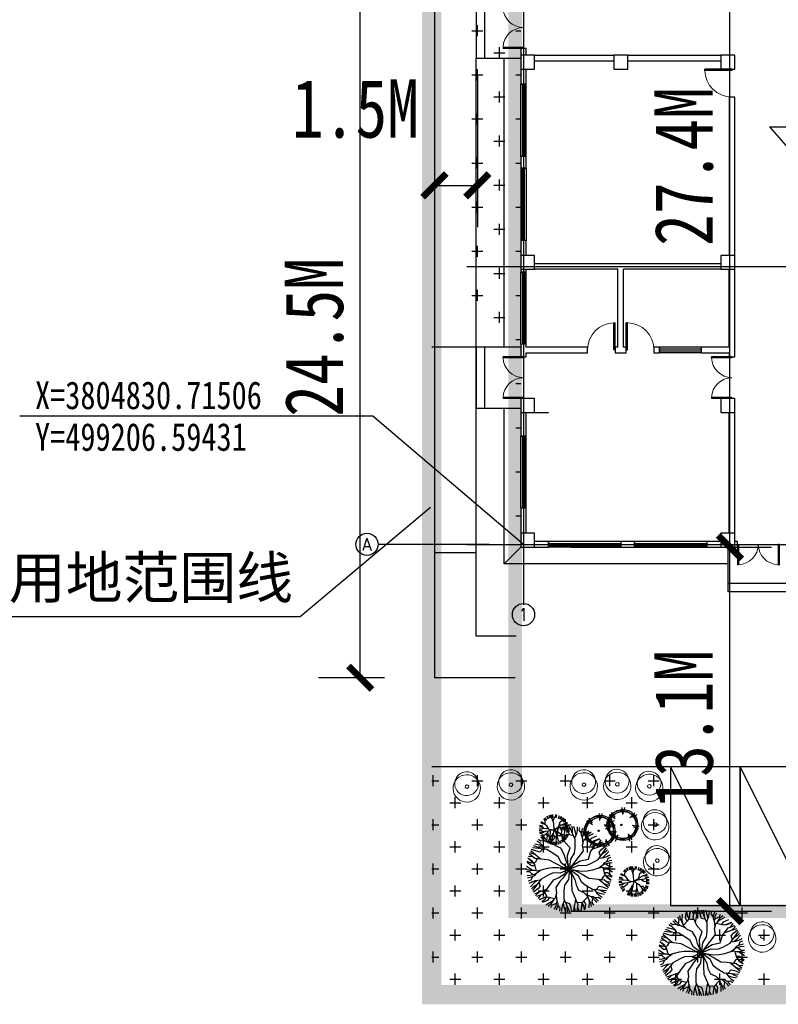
# Model space of a CAD drawing. Extents: x 499156 to 998412, y 3804753 to 7609653.
# Tile 3 of 9: x 499188 to 499216, y 3804814 to 3804850. Entities that reach past the tile are written whole.
import ezdxf
from ezdxf.enums import TextEntityAlignment as Align

# ---------------------------------------------------------------- set-up
doc = ezdxf.new("R2010")
doc.units = 0
doc.header["$PDMODE"] = 35
doc.header["$PDSIZE"] = 1.2
doc.linetypes.add('DASH', pattern=[0.35, 0.25, -0.1])
doc.linetypes.add('X8', pattern=[18, 6, -2, 6, -2, 0, -2])
doc.layers.get('0').update_dxf_attribs({"linetype": 'CONTINUOUS'})
doc.layers.get('Defpoints').update_dxf_attribs({"linetype": 'CONTINUOUS'})
for name, color, linetype in [('3', 3, 'CONTINUOUS'), ('A-7', 7, 'CONTINUOUS'), ('AXIS', 3, 'CONTINUOUS'), ('AXIS_TEXT', 7, 'CONTINUOUS'), ('COLUMN', 9, 'CONTINUOUS'), ('Coord_bz', 3, 'CONTINUOUS'), ('daoluzhongxian', 8, 'CONTINUOUS'), ('DLDW', 11, 'CONTINUOUS'), ('DOTE', 1, 'CONTINUOUS'), ('JMD', 6, 'CONTINUOUS'), ('LATRINE', 6, 'CONTINUOUS'), ('PUB_DIM', 3, 'CONTINUOUS'), ('RAIL', 163, 'CONTINUOUS'), ('WALL', 2, 'CONTINUOUS'), ('WINDOW', 4, 'CONTINUOUS'), ('建筑红线', 1, 'CONTINUOUS'), ('树', 105, 'CONTINUOUS'), ('用地红线', 1, 'CONTINUOUS'), ('绿地', 84, 'CONTINUOUS'), ('道路1', 4, 'CONTINUOUS')]:
    doc.layers.add(name, color=color, linetype=linetype)
doc.styles.add('_TCH_AXIS', font='COMPLEX', dxfattribs={"bigfont": 'GBCBIG'})
doc.styles.add('COMPLEX', font='COMPLEX')
doc.styles.add('Dim_ZB', font='txt', dxfattribs={"width": 0.8})
doc.styles.get("Standard").update_dxf_attribs({"font": 'rs.shx', "bigfont": 'hztxt.shx'})
doc.styles.add('仿宋体_T3', font='txt', dxfattribs={"width": 0.8})
doc.styles.add('宋体', font='txt')
doc.styles.add('黑体', font='simhei.ttf')
doc.dimstyles.new('_TCH_ARCH&&1', dxfattribs={"dimtxt": 2.1, "dimasz": 0.6, "dimexe": 1.5, "dimexo": 1.8, "dimgap": 0.6, "dimtad": 1, "dimdec": 1, "dimzin": 0, "dimdsep": 46, "dimtxsty": '仿宋体_T3', "dimblk": 'ARCHTICK', "dimcen": 0.09, "dimclrt": 7, "dimazin": 2, "dimtfac": 1, "dimtdec": 1, "dimtix": 1, "dimtmove": 2, "dimatfit": 3, "dimfxl": 1, "dimtolj": 1, "dimtzin": 0, "dimarcsym": 0})
doc.dimstyles.get("Standard").update_dxf_attribs({"dimtxt": 1, "dimasz": 0.18, "dimexe": 0.18, "dimexo": 0.0625, "dimgap": 0.09, "dimtad": 0, "dimtih": 1, "dimtoh": 1, "dimdec": 4, "dimzin": 0, "dimdsep": 46, "dimtxsty": 'Standard', "dimblk": 'OBLIQUE', "dimcen": 0.09, "dimadec": 0, "dimazin": 0, "dimtfac": 1, "dimtdec": 4, "dimtofl": 0, "dimtmove": 0, "dimatfit": 3, "dimldrblk": 'OBLIQUE', "dimfxl": 1, "dimtolj": 1, "dimtzin": 0, "dimarcsym": 0})

# ---------------------------------------------------------------- blocks, each defined once
blk = doc.blocks.new('RTHDJGHJN')
at = {"layer": 'JMD', "linetype": 'Continuous', "ltscale": 10}
blk.add_line((9.813, -9.169), (7.313, -4.169), dxfattribs=at)
at = {"layer": 'JMD', "linetype": 'Continuous', "ltscale": 10, "flags": 128}
blk.add_lwpolyline([(7.313, -4.169), (7.313, -9.169), (9.813, -9.169), (9.813, -4.169), (7.313, -4.169)], dxfattribs=at)
blk = doc.blocks.new('WSHBDFGBCFGBFGVBN')
at = {"layer": '3', "linetype": 'Continuous', "lineweight": 0}
for points in [[(0.157, -0.201), (0.104, -0.271), (0.041, -0.324), (-0.03, -0.365), (-0.11, -0.392), (-0.193, -0.403), (-0.275, -0.398), (-0.355, -0.378), (-0.433, -0.339), (-0.503, -0.287), (-0.558, -0.222), (-0.6, -0.151), (-0.626, -0.071), (-0.635, 0.01), (-0.63, 0.092), (-0.61, 0.172), (-0.571, 0.251), (-0.518, 0.32), (-0.454, 0.376), (-0.382, 0.417), (-0.307, 0.443), (-0.224, 0.454), (-0.142, 0.449), (-0.059, 0.427), (0.019, 0.389), (0.088, 0.336), (0.142, 0.273), (0.183, 0.201), (0.209, 0.122), (0.222, 0.042), (0.217, -0.041), (0.196, -0.123), (0.157, -0.201)], [(0.216, -0.405), (0.157, -0.484), (0.083, -0.546), (0, -0.594), (-0.088, -0.625), (-0.185, -0.637), (-0.278, -0.632), (-0.371, -0.607), (-0.463, -0.564), (-0.54, -0.502), (-0.604, -0.43), (-0.652, -0.347), (-0.681, -0.257), (-0.695, -0.162), (-0.689, -0.067), (-0.666, 0.027), (-0.622, 0.115), (-0.561, 0.196), (-0.486, 0.259), (-0.404, 0.306), (-0.313, 0.336), (-0.22, 0.347), (-0.124, 0.344), (-0.03, 0.319), (0.059, 0.276), (0.139, 0.214), (0.202, 0.141), (0.246, 0.058), (0.28, -0.032), (0.291, -0.125), (0.285, -0.22), (0.262, -0.315), (0.216, -0.405)], [(-0.142, -0.116), (-0.182, -0.148), (-0.228, -0.139), (-0.26, -0.099), (-0.249, -0.05), (-0.211, -0.021), (-0.162, -0.032), (-0.133, -0.069), (-0.142, -0.116)]]:
    blk.add_lwpolyline(points, dxfattribs=at)
blk = doc.blocks.new('TREE4')
at = {"color": 222}
for p, q in [((-3.2, 2.1), (-1.98, 1.29)), ((-2.85, 2.56), (-2.1, 1.64)), ((-0.65, 3.57), (-0.53, 2.11)), ((-0.08, 3.58), (-0.33, 2.42)), ((2.08, 2.49), (1.02, 1.49)), ((2.45, 2.05), (1.38, 1.53)), ((-4.13, -0.24), (-2.94, -0.23)), ((-3.98, -0.8), (-2.59, -0.36)), ((-1.93, -3.36), (-1.41, -2)), ((1.52, -3.08), (0.78, -1.83)), ((2.94, -0.31), (1.5, -0.11)), ((2.83, -0.88), (1.75, -0.37)), ((-2.46, -3.12), (-1.72, -2.19)), ((1.01, -3.35), (0.73, -2.19))]:
    blk.add_line(p, q, dxfattribs=at)
for centre, radius in [((-0.71, -0.01), 3), ((-0.4, 0.19), 3), ((-0.35, -0.22), 3), ((-0.71, -0.01), 0.142)]:
    blk.add_circle(centre, radius, dxfattribs=at)
blk = doc.blocks.new('雪松')
at = {"layer": '树'}
for p, q in [((-293, 254), (-364, 320)), ((-276, 271), (-342, 341)), ((-258, 287), (-319, 361)), ((-131, 357), (-161, 449)), ((-108, 364), (-132, 457)), ((-60, 373), (-72, 468)), ((-12, 376), (-12, 472)), ((37, 373), (49, 468)), ((61, 369), (79, 464)), ((108, 357), (138, 449)), ((131, 349), (166, 438)), ((174, 328), (221, 413)), ((215, 302), (272, 380)), ((235, 287), (296, 361)), ((-395, 38), (-491, 50)), ((-386, 86), (-479, 110)), ((-379, 109), (-471, 139)), ((-371, 132), (-461, 167)), ((-350, 176), (-435, 222)), ((-324, 216), (-402, 273)), ((286, 236), (360, 297)), ((301, 216), (379, 273)), ((348, 132), (437, 167)), ((356, 109), (448, 139)), ((363, 86), (456, 110)), ((372, 38), (467, 50)), ((374, 14), (470, 20)), ((-398, -11), (-494, -11)), ((-397, -35), (-494, -41)), ((-391, -83), (-486, -101)), ((-386, -107), (-479, -131)), ((-361, -175), (-449, -216)), ((-350, -197), (-435, -243)), ((-338, -218), (-419, -269)), ((-309, -257), (-384, -318)), ((-293, -275), (-364, -341)), ((-276, -292), (-342, -363)), ((235, -308), (296, -383)), ((270, -275), (340, -341)), ((315, -218), (396, -269)), ((327, -197), (412, -243)), ((356, -130), (448, -160)), ((363, -107), (456, -131)), ((368, -83), (463, -101)), ((372, -59), (467, -71)), ((374, -35), (470, -41)), ((-219, -337), (-270, -418)), ((-198, -349), (-244, -434)), ((-176, -360), (-217, -447)), ((-131, -378), (-161, -470)), ((-108, -385), (-132, -478)), ((-60, -394), (-72, -490)), ((-36, -396), (-42, -492)), ((13, -396), (19, -492)), ((37, -394), (49, -490)), ((108, -378), (138, -470)), ((131, -370), (166, -460)), ((153, -360), (194, -447)), ((174, -349), (221, -434)), ((215, -323), (272, -401))]:
    blk.add_line(p, q, dxfattribs=at)
for points in [[(21, 199), (-4, 216), (-50, 362)], [(-4, 12), (21, 187), (83, 374)], [(0, 45), (104, 195), (175, 333)], [(54, 283), (42, 395)], [(-83, -59), (-187, -17), (-292, 0), (-400, 16)], [(-229, -5), (-342, 75), (-383, 87)], [(-4, -5), (-246, 166), (-333, 287)], [(-100, 66), (-171, 170), (-258, 312)], [(71, 141), (196, 158), (292, 220)], [(158, 279), (208, 299)], [(258, 191), (342, 158)], [(-304, -150), (-408, -129)], [(0, -13), (-162, -113), (-321, -159), (-350, -175)], [(-225, -142), (-262, -217), (-342, -229)], [(-42, -254), (-121, -296), (-175, -396)], [(0, -34), (-17, -196), (-58, -338), (-71, -404)], [(-17, -5), (179, -75), (371, -92)], [(-4, -17), (29, -188), (146, -279), (175, -379)], [(29, -184), (46, -363), (12, -450)], [(237, -71), (300, -125), (358, -188)]]:
    blk.add_lwpolyline(points, dxfattribs=at)
at = {"layer": '树', "const_width": 19.3}
blk.add_lwpolyline([(-21, -11, 1), (-2, -11, 1)], format="xyb", close=True, dxfattribs=at)
blk = doc.blocks.new('A$C62AA7FA8')
at = {"layer": '树', "xscale": 4.7443968, "yscale": 4.7443968, "zscale": 4.7443968, "rotation": 113.0450101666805}
blk.add_blockref('雪松', (2222, 2321), dxfattribs=at)
blk = doc.blocks.new('M_F7')
for points in [[(-215, 327), (-158, 384), (-140, 428), (-134, 489)], [(-170, 372), (-190, 407), (-181, 474)], [(-86, 391), (-135, 393), (-165, 428), (-171, 478)], [(-151, 411), (-143, 436), (-135, 489)], [(-93, 449), (-114, 494)], [(-1, -1), (-22, 73), (-24, 159), (7, 251), (-54, 315), (-98, 418), (-84, 500)], [(-71, 356), (-44, 503)], [(-55, 442), (-69, 502)], [(49, 391), (-1, 403), (-13, 441), (-24, 503)], [(-1, -1), (13, 119), (57, 188), (65, 251), (67, 349), (-1, 503)], [(34, 424), (32, 478), (24, 503)], [(76, 405), (67, 447), (50, 503)], [(60, 366), (83, 420), (91, 453), (94, 498)], [(141, 424), (114, 459), (119, 493)], [(152, 368), (139, 401), (141, 434), (157, 482)], [(159, 305), (151, 378), (166, 438), (181, 473)], [(-298, 334), (-342, 329), (-369, 349)], [(-244, 316), (-279, 321), (-307, 340), (-340, 377)], [(-186, 291), (-253, 320), (-298, 364), (-321, 394)], [(-271, 338), (-263, 391), (-282, 422)], [(-221, 345), (-250, 397), (-256, 438)], [(-1, -1), (-47, 110), (-64, 171), (-106, 249), (-169, 274), (-212, 316), (-230, 376), (-227, 454)], [(-1, -1), (50, 68), (102, 134), (163, 215), (153, 282), (168, 340), (211, 386), (280, 422)], [(157, 402), (207, 422), (225, 454)], [(176, 348), (254, 328), (301, 334), (358, 359)], [(189, 363), (219, 413), (252, 440)], [(237, 332), (258, 367), (320, 393)], [(281, 335), (307, 341), (357, 360)], [(-315, 238), (-351, 201), (-389, 210), (-449, 231)], [(-1, -1), (-98, 71), (-135, 144), (-186, 182), (-270, 233), (-437, 251)], [(-352, 242), (-399, 267), (-425, 273)], [(-313, 269), (-355, 282), (-412, 295)], [(-288, 235), (-323, 282), (-348, 305), (-386, 331)], [(-1, -1), (53, 55), (126, 99), (221, 118), (247, 203), (313, 293), (392, 322)], [(-1, -1), (110, 48), (192, 43), (250, 68), (336, 115), (436, 251)], [(273, 238), (414, 288)], [(343, 304), (372, 345)], [(363, 152), (349, 201), (376, 230), (424, 272)], [(356, 268), (401, 310)], [(-383, 121), (-409, 79), (-454, 72), (-500, 91)], [(-392, -23), (-413, 55), (-442, 93), (-492, 129)], [(-433, 75), (-451, 94), (-492, 128)], [(-437, 144), (-486, 149)], [(-1, -1), (-76, 18), (-151, 59), (-242, 105), (-301, 112), (-412, 124), (-476, 177)], [(-412, 174), (-471, 192)], [(-345, 116), (-459, 214)], [(347, 130), (405, 137), (438, 147), (479, 167)], [(385, 182), (431, 210), (448, 229)], [(389, 135), (421, 164), (461, 207)], [(438, 89), (455, 130), (487, 142)], [(-1, -1), (-132, 15), (-201, 15), (-264, 8), (-323, -9), (-381, -25), (-442, -11), (-508, 30)], [(-408, 39), (-449, 39), (-502, 80)], [(-1, -1), (138, -24), (206, -22), (275, -7), (321, 7), (379, 23), (441, 9), (506, -32)], [(344, 14), (403, 57), (463, 74), (501, 79)], [(390, 21), (411, -57), (440, -95), (490, -131)], [(395, 51), (417, 79), (447, 94), (496, 104)], [(409, 16), (468, 16), (507, 1)], [(427, 64), (469, 30), (506, 31)], [(-410, -18), (-470, -18), (-509, -3)], [(-429, -66), (-471, -32), (-508, -33)], [(-346, -16), (-405, -59), (-465, -76), (-502, -81)], [(-397, -53), (-419, -81), (-449, -96), (-498, -106)], [(-439, -91), (-457, -132), (-488, -144)], [(-1, -1), (-112, -49), (-194, -45), (-252, -70), (-338, -117), (-437, -253)], [(-1, -1), (-54, -57), (-127, -101), (-193, -129), (-248, -205), (-314, -295), (-393, -324)], [(-1, -1), (-86, -109), (-115, -148), (-164, -217), (-154, -284), (-170, -342), (-213, -388), (-281, -424)], [(-1, -1), (-14, -121), (-59, -190), (-67, -253), (-69, -351), (-1, -505)], [(-1, -1), (21, -75), (23, -161), (26, -253), (52, -317), (97, -419), (83, -502)], [(-1, -1), (74, -19), (149, -60), (228, -107), (300, -113), (410, -126), (475, -179)], [(-1, -1), (97, -73), (134, -146), (184, -184), (268, -235), (436, -253)], [(-1, -1), (63, -121), (75, -185), (105, -250), (167, -275), (210, -318), (229, -378), (226, -456)], [(381, -122), (407, -81), (453, -74), (499, -92)], [(407, -41), (448, -41), (501, -82)], [(431, -77), (449, -96), (491, -130)], [(-349, -132), (-407, -139), (-440, -149), (-480, -168)], [(-390, -137), (-422, -166), (-463, -209)], [(-386, -184), (-432, -212), (-450, -231)], [(-365, -154), (-350, -203), (-377, -232), (-426, -273)], [(314, -240), (349, -203), (387, -211), (448, -233)], [(343, -118), (457, -216)], [(410, -175), (469, -194)], [(435, -146), (485, -151)], [(-274, -240), (-416, -290)], [(-357, -270), (-403, -312)], [(-345, -306), (-373, -346)], [(-177, -350), (-256, -330), (-302, -336), (-359, -361)], [(-283, -337), (-308, -343), (-358, -362)], [(-297, -271), (-274, -314), (-290, -357), (-330, -388)], [(-239, -334), (-260, -369), (-322, -395)], [(-161, -307), (-152, -380), (-168, -440), (-183, -475)], [(213, -329), (157, -386), (139, -430), (132, -491)], [(185, -293), (251, -322), (296, -365), (319, -396)], [(219, -347), (248, -398), (255, -440)], [(242, -318), (277, -323), (305, -341), (339, -379)], [(269, -339), (261, -393), (280, -424)], [(287, -237), (322, -284), (347, -307), (384, -332)], [(296, -336), (340, -330), (367, -351)], [(312, -270), (353, -284), (411, -297)], [(350, -244), (398, -269), (423, -275)], [(-191, -364), (-221, -415), (-253, -442)], [(-159, -404), (-209, -424), (-227, -456)], [(-154, -370), (-141, -403), (-143, -436), (-158, -484)], [(-142, -426), (-115, -461), (-120, -495)], [(-61, -368), (-84, -422), (-92, -455), (-95, -500)], [(-78, -406), (-69, -449), (-51, -505)], [(-50, -392), (-1, -405), (11, -442), (23, -505)], [(-35, -426), (-34, -480), (-26, -505)], [(70, -358), (42, -505)], [(54, -444), (67, -504)], [(85, -392), (134, -394), (163, -430), (170, -479)], [(91, -451), (112, -496)], [(149, -413), (142, -438), (133, -491)], [(169, -374), (189, -409), (179, -476)]]:
    blk.add_lwpolyline(points)
at = {"width": 0.8, "flags": 9}
for tag in ['YSIZE', 'XSIZE']:
    blk.add_attdef(tag, (3, -3), '', height=0.2, dxfattribs=at)
blk = doc.blocks.new('$TCHSYS$WIN2D')
for p, q in [((-0.5, 0.5), (0.5, 0.5)), ((-0.5, 0.5), (-0.5, -0.5)), ((0.5, 0.5), (0.5, -0.5)), ((0.5, 0.167), (-0.5, 0.167)), ((0.5, -0.167), (-0.5, -0.167)), ((-0.5, -0.5), (0.5, -0.5))]:
    blk.add_line(p, q)
blk = doc.blocks.new('$DorLib2D$00000002')
for p, q in [((-0.5, 0), (-0.5, 0.4875)), ((-0.475, 0.4875), (-0.5, 0.4875)), ((-0.475, 0), (-0.475, 0.4875)), ((0.475, 0), (0.475, 0.4875)), ((0.475, 0.4875), (0.5, 0.4875)), ((0.5, 0), (0.5, 0.4875)), ((-0.5, 0), (-0.475, 0)), ((0.5, 0), (0.475, 0))]:
    blk.add_line(p, q)
at = {"lineweight": 13}
for centre, start, end in [((-0.4875, 0), 0, 88.53072), ((0.4875, 0), 91.46928, 180)]:
    blk.add_arc(centre, 0.4875, start, end, dxfattribs=at)
blk = doc.blocks.new('_FZHK')
blk.add_lwpolyline([(-0.5, -0.5), (0.5, -0.5), (0.5, 0.5), (-0.5, 0.5)], close=True)
blk = doc.blocks.new('$DorLib2D$00000001')
for p, q in [((0.45, 0.975), (0.5, 0.975)), ((0.45, 0), (0.45, 0.975)), ((0.5, 0), (0.5, 0.975)), ((0.5, 0), (0.45, 0))]:
    blk.add_line(p, q)
at = {"lineweight": 13}
blk.add_arc((0.475, 0), 0.975, 91.4693, 180, dxfattribs=at)
blk = doc.blocks.new('_AXISO')
blk.add_circle((0, 0), 0.5)
at = {"layer": 'AXIS_TEXT', "style": 'COMPLEX', "width": 1.041667}
blk.add_attdef('A', text='', height=0.56, dxfattribs=at).set_placement((-0.25, -0.28), (0.25, -0.28), align=Align.FIT)
blk = doc.blocks.new('444444444444GGGGGG')
at = {"layer": 'AXIS'}
for p, q in [((745152, 529986), (745152, 525986)), ((743919, 528111), (739919, 528111))]:
    blk.add_line(p, q, dxfattribs=at)
at = {"layer": 'DOTE'}
for p, q in [((745152, 557142), (745152, 525942)), ((743119, 538111), (779110, 538111)), ((743119, 528111), (779110, 528111))]:
    blk.add_line(p, q, dxfattribs=at)
at = {"layer": 'LATRINE'}
blk.add_line((744452, 527411), (745052, 528011), dxfattribs=at)
for points in [[(744452, 535211), (744452, 545611)], [(744452, 535211), (744452, 536159)], [(752502, 527411), (744452, 527411), (744452, 533009)]]:
    blk.add_lwpolyline(points, dxfattribs=at)
at = {"layer": 'PUB_DIM'}
for points in [[(743752, 547811), (743452, 547811), (743452, 545611), (743752, 545611)], [(745052, 547811), (743752, 547811), (743752, 545611), (745052, 545611)], [(743752, 535211), (743452, 535211), (743452, 533011), (743752, 533011)], [(745052, 535211), (743752, 535211), (743752, 533011), (745052, 533011)], [(752502, 528011), (752502, 526711), (754702, 526711), (754702, 528011)], [(752502, 526711), (752502, 526411), (754702, 526411), (754702, 526711)]]:
    blk.add_lwpolyline(points, dxfattribs=at)
at = {"layer": 'WALL'}
for p, q in [((745252, 545961), (745052, 545961)), ((745052, 545961), (745052, 545711)), ((745252, 545711), (745252, 545961)), ((745552, 545711), (748402, 545711)), ((748902, 545711), (752252, 545711)), ((745552, 545511), (748402, 545511)), ((748902, 545511), (752252, 545511)), ((745052, 545211), (745052, 544672)), ((745252, 544672), (745252, 545211)), ((745052, 544672), (745252, 544672)), ((752752, 544211), (752552, 544211)), ((752552, 544211), (752552, 538511)), ((752752, 538511), (752752, 544211)), ((745252, 542072), (745052, 542072)), ((745052, 542072), (745052, 541651)), ((745252, 541651), (745252, 542072)), ((745052, 541651), (745252, 541651)), ((745252, 539051), (745052, 539051)), ((745052, 539051), (745052, 538511)), ((745252, 538511), (745252, 539051)), ((745052, 538011), (745052, 537911)), ((745052, 537911), (745252, 537911)), ((745252, 537911), (745252, 538011)), ((748652, 538211), (745552, 538211)), ((748552, 538011), (745552, 538011)), ((748552, 535211), (748552, 538011)), ((752252, 538211), (748652, 538211)), ((752252, 538011), (748752, 538011)), ((748752, 535211), (748752, 538011)), ((752552, 535211), (752552, 538011)), ((752752, 535111), (752752, 538011)), ((745252, 535311), (745052, 535311)), ((745052, 535311), (745052, 535111)), ((745052, 535111), (745052, 534861)), ((745252, 535211), (745252, 535311)), ((747457, 535211), (745252, 535211)), ((747457, 535011), (747457, 535211)), ((748552, 535211), (748457, 535211)), ((748457, 535211), (748457, 535011)), ((748847, 535211), (748752, 535211)), ((748847, 535011), (748847, 535211)), ((750047, 535211), (749847, 535211)), ((749847, 535211), (749847, 535011)), ((750047, 535011), (750047, 535211)), ((752552, 535211), (751547, 535211)), ((751547, 535211), (751547, 535011)), ((752752, 534861), (752752, 535111)), ((745052, 534861), (745252, 534861)), ((745252, 534861), (745252, 535011)), ((745252, 535011), (747457, 535011)), ((748457, 535011), (748652, 535011)), ((748652, 535011), (748847, 535011)), ((749847, 535011), (750047, 535011)), ((751547, 535011), (752552, 535011)), ((752552, 535011), (752552, 534861)), ((752552, 534861), (752752, 534861)), ((745052, 532861), (745052, 532011)), ((745252, 532011), (745252, 532861)), ((745552, 532861), (746052, 532861)), ((752552, 528511), (752552, 532861)), ((752752, 528511), (752752, 532861)), ((745052, 532011), (745252, 532011)), ((745252, 529411), (745052, 529411)), ((745052, 529411), (745052, 528511)), ((745252, 528511), (745252, 529411)), ((746052, 528211), (745552, 528211)), ((745552, 528011), (746052, 528011)), ((746052, 528011), (746052, 528211)), ((749152, 528211), (748652, 528211)), ((748652, 528211), (748652, 528011)), ((748652, 528011), (749152, 528011)), ((749152, 528011), (749152, 528211)), ((752252, 528211), (751752, 528211)), ((751752, 528211), (751752, 528011)), ((751752, 528011), (752252, 528011)), ((752852, 528211), (752752, 528211)), ((752752, 528011), (752852, 528011)), ((752852, 528011), (752852, 528211))]:
    blk.add_line(p, q, dxfattribs=at)
at = {"layer": 'AXIS'}
ref = blk.add_blockref('_AXISO', (739519, 528111), dxfattribs=dict(at, xscale=800, yscale=800, zscale=800))
ref.add_attrib('A', 'A', dxfattribs={"layer": 'AXIS_TEXT', "ltscale": 10, "height": 450, "style": '_TCH_AXIS', "width": 0.863198}).set_placement((739353, 527886), (739686, 527886), align=Align.FIT)
ref = blk.add_blockref('_AXISO', (745152, 525586), dxfattribs=dict(at, xscale=800, yscale=800, zscale=800))
ref.add_attrib('A', '1', dxfattribs={"layer": 'AXIS_TEXT', "ltscale": 10, "height": 449, "style": '_TCH_AXIS', "width": 1.736434}).set_placement((744985, 525362), (745319, 525362), align=Align.FIT)
at = {"layer": 'COLUMN', "xscale": 500, "yscale": 500, "zscale": 500}
for p in [(745302, 545461), (748652, 545461), (752502, 545461), (745302, 538261), (752502, 538261), (745302, 533111), (752502, 533111), (745302, 528261), (752502, 528261)]:
    blk.add_blockref('_FZHK', p, dxfattribs=at)
at = {"layer": 'WINDOW'}
for name, p, xscale, yscale, zscale, rotation in [('$DorLib2D$00000002', (745152, 546711), -1500, 1500, -1500, 90), ('$DorLib2D$00000001', (752652, 544711), 1000, 1000, 1000, 90), ('$TCHSYS$WIN2D', (745152, 543372), 2600, -200, 2600, 90), ('$TCHSYS$WIN2D', (745152, 540351), -2600, -200, -2600, 90), ('$TCHSYS$WIN2D', (745152, 536611), 2600, -200, 2600, 90), ('$DorLib2D$00000001', (747957, 535111), -1000, -1000, -1000, 180), ('$DorLib2D$00000001', (749347, 535111), 1000, -1000, 1000, 180), ('$TCHSYS$WIN2D', (750797, 535111), 1500, -200, 1500, 180), ('$DorLib2D$00000002', (745152, 534111), -1500, 1500, -1500, 90), ('$DorLib2D$00000002', (752652, 534111), -1500, 1500, -1500, 90), ('$TCHSYS$WIN2D', (745152, 530711), 2600, -200, 2600, 90), ('$TCHSYS$WIN2D', (747352, 528111), 2600, -200, 2600, 180), ('$TCHSYS$WIN2D', (750452, 528111), 2600, -200, 2600, 180), ('$DorLib2D$00000002', (753602, 528111), -1500, 1500, -1500, 180)]:
    blk.add_blockref(name, p, dxfattribs=dict(at, xscale=xscale, yscale=yscale, zscale=zscale, rotation=rotation))
blk = doc.blocks.new('_Oblique')
at = {"color": 0, "linetype": 'ByBlock', "lineweight": -2}
blk.add_line((-0.5, -0.5), (0.5, 0.5), dxfattribs=at)
blk = doc.blocks.new('*U1499')
at = {"linetype": 'Continuous', "ltscale": 10}
blk.add_line((0, 0), (-12.697, 0), dxfattribs=at)
at = {"linetype": 'Continuous', "ltscale": 10, "style": 'Dim_ZB', "width": 0.8}
blk.add_text(' X=3804830.71506 ', height=1, dxfattribs=at).set_placement((-12.697, 0.25))
blk.add_text(' Y=499206.59431 ', height=1, dxfattribs=at).set_placement((-12.697, -0.25), align=Align.TOP_LEFT)
blk = doc.blocks.new('WETGTGH')
at = {"layer": 'Coord_bz', "linetype": 'Continuous', "ltscale": 10}
for p, q in [((-4.089, -1.356), (-3.623, -1.883)), ((-4.089, -1.356), (8.092, -1.356)), ((-3.158, -1.356), (-3.623, -1.883))]:
    blk.add_line(p, q, dxfattribs=at)
at = {"layer": 'daoluzhongxian', "color": 0, "style": '黑体'}
blk.add_text('±0.000(相当于黄海高程28.58)', height=0.5501, dxfattribs=at).set_placement((-3.139, -1.169, -0.034))
blk = doc.blocks.new('_ArchTick')
at = {"color": 0, "linetype": 'ByBlock', "const_width": 0.4}
blk.add_lwpolyline([(-0.707, -0.707), (0.707, 0.707)], dxfattribs=at)
blk = doc.blocks.new('*D1507')
at = {"layer": 'Defpoints', "color": 0, "linetype": 'Continuous'}
for p in [(499206.494, 3804830.615), (499214.025, 3804830.615), (499206.494, 3804817.515)]:
    blk.add_point(p, dxfattribs=at)
at = {"layer": 'PUB_DIM', "color": 0, "linetype": 'Continuous', "lineweight": -2}
for p, q in [((499208.294, 3804830.615), (499215.525, 3804830.615)), ((499214.025, 3804817.515), (499214.025, 3804830.615)), ((499208.294, 3804817.515), (499215.525, 3804817.515))]:
    blk.add_line(p, q, dxfattribs=at)
at = {"layer": 'PUB_DIM', "color": 0, "linetype": 'Continuous', "lineweight": -2, "xscale": 0.6, "yscale": 0.6, "zscale": 0.6}
for p, rotation in [((499214.025, 3804830.615), 90), ((499214.025, 3804817.515), 270)]:
    blk.add_blockref('_ArchTick', p, dxfattribs=dict(at, rotation=rotation))
at = {"layer": 'PUB_DIM', "color": 7, "linetype": 'Continuous', "insert": (499212.375, 3804824.065), "char_height": 2.1, "attachment_point": 5, "rotation": 90, "style": '仿宋体_T3'}
blk.add_mtext('\\A1;13.1M', dxfattribs=at)
blk = doc.blocks.new('*D1508')
at = {"layer": 'Defpoints', "color": 0, "linetype": 'Continuous'}
for p in [(499206.494, 3804858.015), (499214.025, 3804858.015), (499206.494, 3804830.615)]:
    blk.add_point(p, dxfattribs=at)
at = {"layer": 'PUB_DIM', "color": 0, "linetype": 'Continuous', "lineweight": -2}
for p, q in [((499208.294, 3804858.015), (499215.525, 3804858.015)), ((499214.025, 3804830.615), (499214.025, 3804858.015)), ((499208.294, 3804830.615), (499215.525, 3804830.615))]:
    blk.add_line(p, q, dxfattribs=at)
at = {"layer": 'PUB_DIM', "color": 0, "linetype": 'Continuous', "lineweight": -2, "xscale": 0.6, "yscale": 0.6, "zscale": 0.6}
for p, rotation in [((499214.025, 3804858.015), 90), ((499214.025, 3804830.615), 270)]:
    blk.add_blockref('_ArchTick', p, dxfattribs=dict(at, rotation=rotation))
at = {"layer": 'PUB_DIM', "color": 7, "linetype": 'Continuous', "insert": (499212.375, 3804844.315), "char_height": 2.1, "attachment_point": 5, "rotation": 90, "style": '仿宋体_T3'}
blk.add_mtext('\\A1;27.4M', dxfattribs=at)
blk = doc.blocks.new('*D1515')
at = {"layer": 'Defpoints', "color": 0, "linetype": 'Continuous'}
for p in [(499203.394, 3804849.383), (499204.934, 3804849.383), (499204.934, 3804843.636)]:
    blk.add_point(p, dxfattribs=at)
at = {"layer": 'PUB_DIM', "color": 0, "linetype": 'Continuous', "lineweight": -2}
for p, q in [((499203.394, 3804847.583), (499203.394, 3804842.136)), ((499204.934, 3804847.583), (499204.934, 3804842.136)), ((499203.394, 3804843.636), (499204.934, 3804843.636))]:
    blk.add_line(p, q, dxfattribs=at)
at = {"layer": 'PUB_DIM', "color": 0, "linetype": 'Continuous', "lineweight": -2, "xscale": 0.6, "yscale": 0.6, "zscale": 0.6, "rotation": 180}
blk.add_blockref('_ArchTick', (499203.394, 3804843.636), dxfattribs=at)
at = {"layer": 'PUB_DIM', "color": 0, "linetype": 'Continuous', "lineweight": -2, "xscale": 0.6, "yscale": 0.6, "zscale": 0.6}
blk.add_blockref('_ArchTick', (499204.934, 3804843.636), dxfattribs=at)
at = {"layer": 'PUB_DIM', "color": 7, "linetype": 'Continuous', "insert": (499200.548, 3804846.386), "char_height": 2.1, "attachment_point": 5, "style": '仿宋体_T3'}
blk.add_mtext('\\A1;1.5M', dxfattribs=at)
blk = doc.blocks.new('*D1516')
at = {"layer": 'Defpoints', "color": 0, "linetype": 'Continuous'}
for p in [(499200.72, 3804850.415), (499203.394, 3804850.415), (499203.394, 3804825.915)]:
    blk.add_point(p, dxfattribs=at)
at = {"layer": 'PUB_DIM', "color": 0, "linetype": 'Continuous', "lineweight": -2}
for p, q in [((499201.594, 3804850.415), (499199.22, 3804850.415)), ((499200.72, 3804825.915), (499200.72, 3804850.415)), ((499201.594, 3804825.915), (499199.22, 3804825.915))]:
    blk.add_line(p, q, dxfattribs=at)
at = {"layer": 'PUB_DIM', "color": 0, "linetype": 'Continuous', "lineweight": -2, "xscale": 0.6, "yscale": 0.6, "zscale": 0.6}
for p, rotation in [((499200.72, 3804850.415), 90), ((499200.72, 3804825.915), 270)]:
    blk.add_blockref('_ArchTick', p, dxfattribs=dict(at, rotation=rotation))
at = {"layer": 'PUB_DIM', "color": 7, "linetype": 'Continuous', "insert": (499199.07, 3804838.165), "char_height": 2.1, "attachment_point": 5, "rotation": 90, "style": '仿宋体_T3'}
blk.add_mtext('\\A1;24.5M', dxfattribs=at)

msp = doc.modelspace()

# ---------------------------------------------------------------- linework, layer by layer
at = {"linetype": 'Continuous', "ltscale": 10}
for p, q in [((499203.394, 3804850.415), (499203.394, 3804825.915)), ((499204.894, 3804827.415), (499204.894, 3804848.215))]:
    msp.add_line(p, q, dxfattribs=at)
at = {"color": 3, "linetype": 'Continuous', "flags": 128}
msp.add_lwpolyline([(499203.244, 3804832.048), (499198.557, 3804828.112), (499187.6, 3804828.112)], dxfattribs=at)
at = {"linetype": 'Continuous', "ltscale": 10, "flags": 128}
for points in [[(499204.894, 3804830.415), (499203.394, 3804830.415)], [(499206.337, 3804827.415), (499204.894, 3804827.415)], [(499206.294, 3804825.915), (499203.394, 3804825.915)]]:
    msp.add_lwpolyline(points, dxfattribs=at)
at = {"layer": 'RAIL', "linetype": 'Continuous', "ltscale": 10}
msp.add_line((499205.894, 3804837.815), (499203.294, 3804837.815), dxfattribs=at)
at = {"layer": '建筑红线', "linetype": 'X8', "ltscale": 0.2, "const_width": 0.5}
msp.add_lwpolyline([(499206.294, 3804817.515), (499206.294, 3804858.515), (499236.821, 3804858.515), (499237.187, 3804817.515)], close=True, dxfattribs=at)
at = {"layer": '用地红线', "linetype": 'DASH', "ltscale": 7, "const_width": 0.7}
msp.add_lwpolyline([(499203.294, 3804861.515), (499203.294, 3804814.515), (499240.294, 3804814.515), (499240.294, 3804861.515), (499203.294, 3804861.515)], close=True, dxfattribs=at)
at = {"layer": '绿地', "linetype": 'Continuous'}
for p, q in [((499204.934, 3804849.002), (499204.934, 3804849.399)), ((499204.736, 3804849.201), (499205.133, 3804849.201)), ((499206.323, 3804849.201), (499206.494, 3804849.201)), ((499205.53, 3804848.407), (499205.927, 3804848.407)), ((499205.728, 3804848.208), (499205.728, 3804848.605)), ((499204.736, 3804847.613), (499205.133, 3804847.613)), ((499204.934, 3804847.415), (499204.934, 3804847.812)), ((499206.323, 3804847.613), (499206.494, 3804847.613)), ((499205.728, 3804846.621), (499205.728, 3804847.018)), ((499205.53, 3804846.819), (499205.927, 3804846.819)), ((499204.934, 3804845.827), (499204.934, 3804846.224)), ((499204.736, 3804846.026), (499205.133, 3804846.026)), ((499206.323, 3804846.026), (499206.494, 3804846.026)), ((499205.53, 3804845.232), (499205.927, 3804845.232)), ((499205.728, 3804845.033), (499205.728, 3804845.43)), ((499204.736, 3804844.438), (499205.133, 3804844.438)), ((499204.934, 3804844.24), (499204.934, 3804844.637)), ((499206.323, 3804844.438), (499206.494, 3804844.438)), ((499205.728, 3804843.446), (499205.728, 3804843.843)), ((499205.53, 3804843.644), (499205.927, 3804843.644)), ((499204.934, 3804842.652), (499204.934, 3804843.049)), ((499204.736, 3804842.851), (499205.133, 3804842.851)), ((499206.323, 3804842.851), (499206.494, 3804842.851)), ((499205.53, 3804842.057), (499205.927, 3804842.057)), ((499205.728, 3804841.858), (499205.728, 3804842.255)), ((499204.736, 3804841.263), (499205.133, 3804841.263)), ((499204.934, 3804841.065), (499204.934, 3804841.462)), ((499206.323, 3804841.263), (499206.494, 3804841.263)), ((499205.728, 3804840.271), (499205.728, 3804840.668)), ((499205.53, 3804840.469), (499205.927, 3804840.469)), ((499204.934, 3804839.477), (499204.934, 3804839.874)), ((499204.736, 3804839.676), (499205.133, 3804839.676)), ((499206.323, 3804839.676), (499206.494, 3804839.676)), ((499205.53, 3804838.882), (499205.927, 3804838.882)), ((499205.728, 3804838.683), (499205.728, 3804839.08)), ((499206.323, 3804838.088), (499206.494, 3804838.088)), ((499206.323, 3804836.501), (499206.494, 3804836.501)), ((499206.323, 3804834.913), (499206.494, 3804834.913)), ((499206.323, 3804833.326), (499206.494, 3804833.326)), ((499206.323, 3804831.738), (499206.494, 3804831.738)), ((499203.294, 3804822.213), (499203.545, 3804822.213)), ((499203.347, 3804822.015), (499203.347, 3804822.412)), ((499204.736, 3804822.213), (499205.133, 3804822.213)), ((499204.934, 3804822.015), (499204.934, 3804822.412)), ((499206.323, 3804822.213), (499206.72, 3804822.213)), ((499206.522, 3804822.015), (499206.522, 3804822.412)), ((499207.911, 3804822.213), (499208.308, 3804822.213)), ((499208.109, 3804822.015), (499208.109, 3804822.412)), ((499209.498, 3804822.213), (499209.895, 3804822.213)), ((499209.697, 3804822.015), (499209.697, 3804822.412)), ((499211.086, 3804822.213), (499211.483, 3804822.213)), ((499211.284, 3804822.015), (499211.284, 3804822.412)), ((499203.942, 3804821.419), (499204.339, 3804821.419)), ((499204.141, 3804821.221), (499204.141, 3804821.618)), ((499205.53, 3804821.419), (499205.927, 3804821.419)), ((499205.728, 3804821.221), (499205.728, 3804821.618)), ((499207.117, 3804821.419), (499207.514, 3804821.419)), ((499207.316, 3804821.221), (499207.316, 3804821.618)), ((499208.705, 3804821.419), (499209.102, 3804821.419)), ((499208.903, 3804821.221), (499208.903, 3804821.618)), ((499210.292, 3804821.419), (499210.689, 3804821.419)), ((499210.491, 3804821.221), (499210.491, 3804821.618)), ((499211.88, 3804821.419), (499211.887, 3804821.419)), ((499203.347, 3804820.427), (499203.347, 3804820.824)), ((499204.934, 3804820.427), (499204.934, 3804820.824)), ((499206.522, 3804820.427), (499206.522, 3804820.824)), ((499208.109, 3804820.427), (499208.109, 3804820.824)), ((499209.697, 3804820.427), (499209.697, 3804820.824)), ((499211.284, 3804820.427), (499211.284, 3804820.824)), ((499203.294, 3804820.626), (499203.545, 3804820.626)), ((499204.736, 3804820.626), (499205.133, 3804820.626)), ((499206.323, 3804820.626), (499206.72, 3804820.626)), ((499207.911, 3804820.626), (499208.308, 3804820.626)), ((499209.498, 3804820.626), (499209.895, 3804820.626)), ((499211.086, 3804820.626), (499211.483, 3804820.626)), ((499204.141, 3804819.633), (499204.141, 3804820.03)), ((499205.728, 3804819.633), (499205.728, 3804820.03)), ((499207.316, 3804819.633), (499207.316, 3804820.03)), ((499208.903, 3804819.633), (499208.903, 3804820.03)), ((499210.491, 3804819.633), (499210.491, 3804820.03)), ((499203.942, 3804819.832), (499204.339, 3804819.832)), ((499205.53, 3804819.832), (499205.927, 3804819.832)), ((499207.117, 3804819.832), (499207.514, 3804819.832)), ((499208.705, 3804819.832), (499209.102, 3804819.832)), ((499210.292, 3804819.832), (499210.689, 3804819.832)), ((499211.88, 3804819.832), (499211.887, 3804819.832)), ((499203.294, 3804819.038), (499203.545, 3804819.038)), ((499203.347, 3804818.84), (499203.347, 3804819.237)), ((499204.736, 3804819.038), (499205.133, 3804819.038)), ((499204.934, 3804818.84), (499204.934, 3804819.237)), ((499206.323, 3804819.038), (499206.72, 3804819.038)), ((499206.522, 3804818.84), (499206.522, 3804819.237)), ((499207.911, 3804819.038), (499208.308, 3804819.038)), ((499208.109, 3804818.84), (499208.109, 3804819.237)), ((499209.498, 3804819.038), (499209.895, 3804819.038)), ((499209.697, 3804818.84), (499209.697, 3804819.237)), ((499211.086, 3804819.038), (499211.483, 3804819.038)), ((499211.284, 3804818.84), (499211.284, 3804819.237)), ((499203.942, 3804818.244), (499204.339, 3804818.244)), ((499204.141, 3804818.046), (499204.141, 3804818.443)), ((499205.53, 3804818.244), (499205.927, 3804818.244)), ((499205.728, 3804818.046), (499205.728, 3804818.443)), ((499207.117, 3804818.244), (499207.514, 3804818.244)), ((499207.316, 3804818.046), (499207.316, 3804818.443)), ((499208.705, 3804818.244), (499209.102, 3804818.244)), ((499208.903, 3804818.046), (499208.903, 3804818.443)), ((499210.292, 3804818.244), (499210.689, 3804818.244)), ((499210.491, 3804818.046), (499210.491, 3804818.443)), ((499211.88, 3804818.244), (499211.887, 3804818.244)), ((499203.347, 3804817.252), (499203.347, 3804817.649)), ((499204.934, 3804817.252), (499204.934, 3804817.649)), ((499206.522, 3804817.252), (499206.522, 3804817.649)), ((499208.109, 3804817.252), (499208.109, 3804817.649)), ((499209.697, 3804817.252), (499209.697, 3804817.649)), ((499211.284, 3804817.252), (499211.284, 3804817.649)), ((499212.872, 3804817.252), (499212.872, 3804817.649)), ((499214.459, 3804817.252), (499214.459, 3804817.649)), ((499203.294, 3804817.451), (499203.545, 3804817.451)), ((499204.736, 3804817.451), (499205.133, 3804817.451)), ((499206.323, 3804817.451), (499206.72, 3804817.451)), ((499207.911, 3804817.451), (499208.308, 3804817.451)), ((499209.498, 3804817.451), (499209.895, 3804817.451)), ((499211.086, 3804817.451), (499211.483, 3804817.451)), ((499212.673, 3804817.451), (499213.07, 3804817.451)), ((499214.261, 3804817.451), (499214.658, 3804817.451)), ((499204.141, 3804816.458), (499204.141, 3804816.855)), ((499205.728, 3804816.458), (499205.728, 3804816.855)), ((499207.316, 3804816.458), (499207.316, 3804816.855)), ((499208.903, 3804816.458), (499208.903, 3804816.855)), ((499210.491, 3804816.458), (499210.491, 3804816.855)), ((499212.078, 3804816.458), (499212.078, 3804816.855)), ((499213.666, 3804816.458), (499213.666, 3804816.855)), ((499215.253, 3804816.458), (499215.253, 3804816.855)), ((499203.942, 3804816.657), (499204.339, 3804816.657)), ((499205.53, 3804816.657), (499205.927, 3804816.657)), ((499207.117, 3804816.657), (499207.514, 3804816.657)), ((499208.705, 3804816.657), (499209.102, 3804816.657)), ((499210.292, 3804816.657), (499210.689, 3804816.657)), ((499211.88, 3804816.657), (499212.277, 3804816.657)), ((499213.467, 3804816.657), (499213.864, 3804816.657)), ((499215.055, 3804816.657), (499215.452, 3804816.657)), ((499203.294, 3804815.863), (499203.545, 3804815.863)), ((499203.347, 3804815.665), (499203.347, 3804816.062)), ((499204.736, 3804815.863), (499205.133, 3804815.863)), ((499204.934, 3804815.665), (499204.934, 3804816.062)), ((499206.323, 3804815.863), (499206.72, 3804815.863)), ((499206.522, 3804815.665), (499206.522, 3804816.062)), ((499207.911, 3804815.863), (499208.308, 3804815.863)), ((499208.109, 3804815.665), (499208.109, 3804816.062)), ((499209.498, 3804815.863), (499209.895, 3804815.863)), ((499209.697, 3804815.665), (499209.697, 3804816.062)), ((499211.086, 3804815.863), (499211.483, 3804815.863)), ((499211.284, 3804815.665), (499211.284, 3804816.062)), ((499212.673, 3804815.863), (499213.07, 3804815.863)), ((499212.872, 3804815.665), (499212.872, 3804816.062)), ((499214.261, 3804815.863), (499214.658, 3804815.863)), ((499214.459, 3804815.665), (499214.459, 3804816.062)), ((499203.942, 3804815.069), (499204.339, 3804815.069)), ((499204.141, 3804814.871), (499204.141, 3804815.268)), ((499205.53, 3804815.069), (499205.927, 3804815.069)), ((499205.728, 3804814.871), (499205.728, 3804815.268)), ((499207.117, 3804815.069), (499207.514, 3804815.069)), ((499207.316, 3804814.871), (499207.316, 3804815.268)), ((499208.705, 3804815.069), (499209.102, 3804815.069)), ((499208.903, 3804814.871), (499208.903, 3804815.268)), ((499210.292, 3804815.069), (499210.689, 3804815.069)), ((499210.491, 3804814.871), (499210.491, 3804815.268)), ((499211.88, 3804815.069), (499212.277, 3804815.069)), ((499212.078, 3804814.871), (499212.078, 3804815.268)), ((499213.467, 3804815.069), (499213.864, 3804815.069)), ((499213.666, 3804814.871), (499213.666, 3804815.268)), ((499215.055, 3804815.069), (499215.452, 3804815.069)), ((499215.253, 3804814.871), (499215.253, 3804815.268))]:
    msp.add_line(p, q, dxfattribs=at)
at = {"layer": '道路1', "linetype": 'Continuous'}
msp.add_line((499237.107, 3804822.715), (499203.294, 3804822.715), dxfattribs=at)
at = {"layer": '道路1', "linetype": 'Continuous', "flags": 128}
msp.add_lwpolyline([(499211.887, 3804822.715), (499211.887, 3804817.715), (499234.387, 3804817.715), (499234.387, 3804822.715)], dxfattribs=at)

# ---------------------------------------------------------------- block references
at = {"linetype": 'Continuous', "xscale": 1.44, "yscale": 1.44, "zscale": 1.44}
msp.add_blockref('WETGTGH', (499221.332, 3804847.691), dxfattribs=at)
at = {"linetype": 'Continuous'}
for name, p in [('WSHBDFGBCFGBFGVBN', (499204.755, 3804822.08)), ('WSHBDFGBCFGBFGVBN', (499206.343, 3804822.15)), ('WSHBDFGBCFGBFGVBN', (499208.966, 3804822.15)), ('WSHBDFGBCFGBFGVBN', (499210.171, 3804822.168)), ('WSHBDFGBCFGBFGVBN', (499211.323, 3804822.097)), ('RTHDJGHJN', (499204.574, 3804826.884)), ('RTHDJGHJN', (499207.074, 3804826.884)), ('WSHBDFGBCFGBFGVBN', (499211.536, 3804820.715)), ('WSHBDFGBCFGBFGVBN', (499211.607, 3804819.422)), ('WSHBDFGBCFGBFGVBN', (499215.389, 3804816.679))]:
    msp.add_blockref(name, p, dxfattribs=at)
at = {"layer": 'A-7', "ltscale": 0.5, "xscale": 0.0002381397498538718, "yscale": 0.0002381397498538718, "zscale": 0.0002381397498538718}
for p in [(499207.159, 3804819.902), (499210.029, 3804818.04)]:
    msp.add_blockref('A$C62AA7FA8', p, dxfattribs=at)
at = {"layer": 'A-7', "xscale": 0.1744475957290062, "yscale": 0.1744475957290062, "zscale": 0.1744475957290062, "rotation": 359.8110296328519}
for p in [(499209.427, 3804820.412), (499210.243, 3804820.622)]:
    msp.add_blockref('TREE4', p, dxfattribs=at)
at = {"layer": 'Coord_bz', "linetype": 'Continuous', "ltscale": 10}
msp.add_blockref('*U1499', (499201.17, 3804835.333), dxfattribs=at)
at = {"layer": 'WALL', "xscale": 0.001, "yscale": 0.001, "zscale": 0.001}
msp.add_blockref('444444444444GGGGGG', (498461.442, 3804302.604), dxfattribs=at)
at = {"layer": '绿地', "xscale": 0.003048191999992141, "yscale": 0.003048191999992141, "zscale": 0.003048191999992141}
for p in [(499208.256, 3804819.03), (499213.004, 3804816.02)]:
    msp.add_blockref('M_F7', p, dxfattribs=at)

# ---------------------------------------------------------------- texts
at = {"layer": 'DLDW', "color": 0, "linetype": 'Continuous', "style": '宋体'}
msp.add_text('用地范围线', height=1.5, dxfattribs=at).set_placement((499193.188, 3804829.521, 0.047), align=Align.MIDDLE_CENTER)

# ---------------------------------------------------------------- dimensions: what is measured, and where the dimension line sits
at = {"layer": 'PUB_DIM', "linetype": 'Continuous'}
for p1, p2, distance, picture, middle in [((499206.494, 3804830.615), (499206.494, 3804858.015), -7.531, '*D1508', (499212.375, 3804844.315)), ((499203.394, 3804825.915), (499203.394, 3804850.415), 2.674, '*D1516', (499199.07, 3804838.165)), ((499206.494, 3804817.515), (499206.494, 3804830.615), -7.531, '*D1507', (499212.375, 3804824.065))]:
    dim = msp.add_aligned_dim(p1=p1, p2=p2, distance=distance, dimstyle='_TCH_ARCH&&1', override={"dimpost": 'M'}, dxfattribs=at)
    dim.commit()
    dim.dimension.update_dxf_attribs({"geometry": picture, "text_midpoint": middle})
dim = msp.add_linear_dim(base=(499204.934, 3804843.636), p1=(499203.394, 3804849.383), p2=(499204.934, 3804849.383), angle=0, dimstyle='_TCH_ARCH&&1', override={"dimpost": 'M'}, dxfattribs=at)
dim.commit()
dim.dimension.update_dxf_attribs({"geometry": '*D1515', "text_midpoint": (499200.548, 3804846.386), "dimtype": 161})

# ---------------------------------------------------------------- leaders
at = {"layer": 'Coord_bz', "linetype": 'Continuous', "ltscale": 10}
msp.add_leader([(499206.594, 3804830.715), (499201.17, 3804835.333)], dimstyle='Standard', override={"dimldrblk": 'None'}, dxfattribs=at)

doc.saveas('drawing.dxf')
